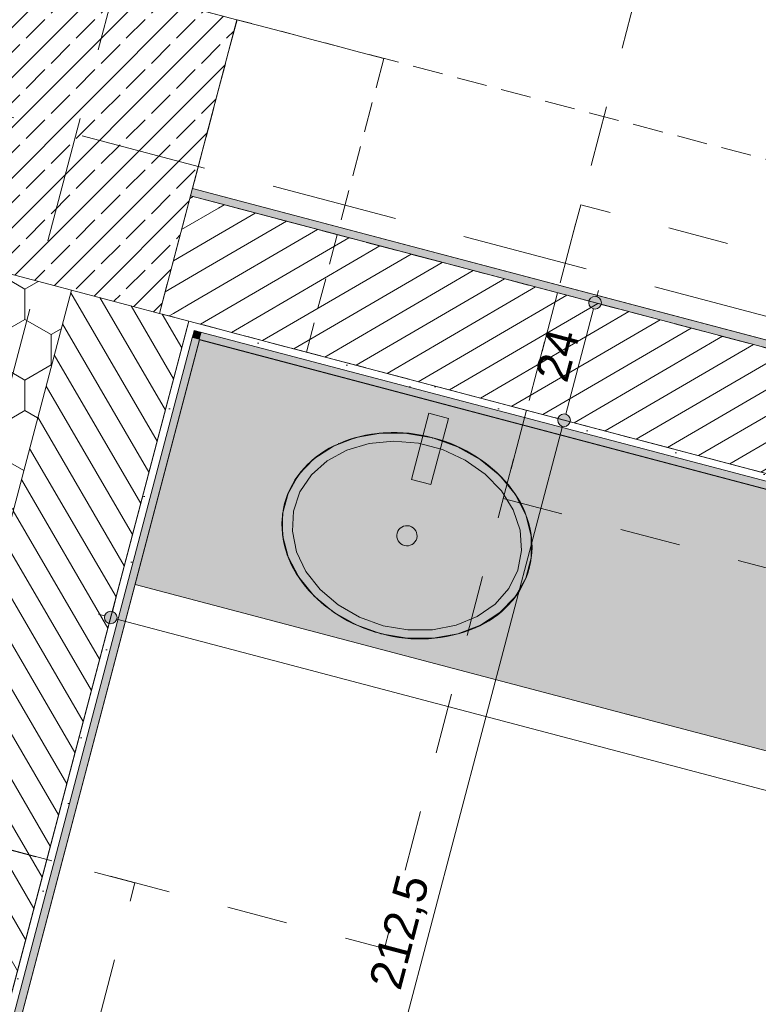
# Model space of a CAD drawing. Header units: millimetres. Extents: x -204291438 to 18864955, y -774833820 to 295284.
# Tile 74 of 87: x 94404 to 95863, y 7917 to 9862. Entities that reach past the tile are written whole.
import ezdxf
from ezdxf.enums import TextEntityAlignment as Align

# ---------------------------------------------------------------- set-up
doc = ezdxf.new("R2010")
doc.units = ezdxf.units.MM
doc.header["$MEASUREMENT"] = 0
for name, pattern in [('Przerywana', [240, 120, -120]), ('Przerywana długa', [390, 250, -140]), ('Przerywana gęsta', [90, 60, -30])]:
    doc.linetypes.add(name, pattern=pattern)
for name, color, linetype in [('210-A Strefy', 7, 'Continuous'), ('213-A Wymiarowanie wewnętrzne', 7, 'Continuous'), ('230-A Ściany wewnętrzne', 7, 'Continuous'), ('231-A Ściany zewnętrzne', 7, 'Continuous'), ('320-W Umeblowanie', 7, 'Continuous'), ('410-K Osie', 7, 'Continuous'), ('430-K Fundamenty', 7, 'Continuous'), ('440-K Słupy', 7, 'Continuous'), ('450-K Belki', 7, 'Continuous'), ('460-K Stropy', 7, 'Continuous')]:
    doc.layers.add(name, color=color, linetype=linetype)
doc.styles.add('STYL_AUTOMATYCZNY_4', font='arial.ttf')
doc.styles.add('STYL_AUTOMATYCZNY_7', font='ARIALN.TTF')
doc.dimstyles.new('STYL_AUTOMATYCZNY__3', dxfattribs={"dimtxt": 64.999998, "dimasz": 47.5, "dimexe": 0.18, "dimexo": 0.0625, "dimgap": 0, "dimtad": 1, "dimdec": 1, "dimlfac": 0.1, "dimzin": 0, "dimdsep": 46, "dimtxsty": 'STYL_AUTOMATYCZNY_4', "dimblk": 'ARROWHEAD_11', "dimblk1": 'ARROWHEAD_11', "dimblk2": 'ARROWHEAD_11', "dimcen": 0.09, "dimclrd": 30, "dimclre": 30, "dimclrt": 30, "dimazin": 0, "dimtfac": 1, "dimtdec": 4, "dimtmove": 0, "dimatfit": 3, "dimfxl": 0, "dimtolj": 1, "dimtzin": 0, "dimarcsym": 0})
pattern_1 = [(0, (0, 0), (0, 86.60254), [0, -50]), (0, (25, 43.3), (0, 86.60254), [0, -50])]
pattern_2 = [(30.218034, (0, 0), (-22.648138, 38.88524), [])]
pattern_3 = [(300.218034, (0, 0), (38.88524, 22.648138), [])]

# ---------------------------------------------------------------- blocks, each defined once
blk = doc.blocks.new('Strop_41_3', base_point=(45672.9, 24385.6))
at = {"layer": '460-K Stropy', "color": 255, "linetype": 'Continuous', "lineweight": 5, "flags": 128}
blk.add_lwpolyline([(89692.3, 11270.4), (94362.4, 10037.9), (94349.7, 9989.7), (94833.2, 9862.1), (94741.3, 9514), (99411.5, 8281.7), (99503.3, 8629.8), (99986.8, 8502.2), (99894.9, 8154.1), (100185, 8077.6), (102660.2, 7424.4), (104574.7, 6919.2), (104666.6, 7267.3), (105150, 7139.7), (105058.2, 6791.7), (109728.3, 5559.3), (109820.2, 5907.4), (110303.6, 5779.8), (110150.6, 5199.7), (125137.5, 1245), (125198.8, 1477.1), (130352.4, 117.2)], dxfattribs=at)
blk = doc.blocks.new('Hala wystawiennicza_0.1_36_3', base_point=(143843, 35181.2))
at = {"layer": '210-A Strefy', "color": 7, "linetype": 'Continuous', "lineweight": 0, "flags": 128}
blk.add_lwpolyline([(89679.6, 11222), (94349.7, 9989.7), (94833.2, 9862.1), (94745.2, 9528.5), (99415.3, 8296.2), (99503.3, 8629.8), (99986.8, 8502.2), (99898.7, 8168.6), (104578.6, 6933.7), (104666.6, 7267.3), (105150, 7139.7), (105062, 6806.2), (109732.1, 5573.8), (109820.2, 5907.4), (110303.6, 5779.8), (110181.2, 5315.7), (114851.3, 4083.4)], dxfattribs=at)
blk = doc.blocks.new('Przedsionek WC-M_0.6c_86_3', base_point=(97022.7, 7660.1))
at = {"layer": '210-A Strefy', "color": 254, "linetype": 'Continuous', "lineweight": 0, "true_color": 0xdfc8bd, "flags": 128}
blk.add_lwpolyline([(94759.3, 9230), (94228.6, 7218.9), (98164, 6180.4), (98694.7, 8191.6)], close=True, dxfattribs=at)
blk = doc.blocks.new('Strop_250_3', base_point=(93576, 4862.4))
at = {"layer": '460-K Stropy', "color": 7, "linetype": 'Continuous', "lineweight": 0, "flags": 128}
blk.add_lwpolyline([(93576, 4862.4), (108843.3, 833.7), (110005.5, 5238), (94738.2, 9266.6)], close=True, dxfattribs=at)
blk = doc.blocks.new('Strop_267_3', base_point=(95839, 10734.3))
at = {"layer": '430-K Fundamenty', "color": 254, "linetype": 'Przerywana', "lineweight": 0, "true_color": 0xcccccc, "flags": 128}
blk.add_lwpolyline([(95839, 10734.3), (93905.2, 11244.6), (93190.8, 8537.3), (95124.6, 8027)], close=True, dxfattribs=at)
blk = doc.blocks.new('Strop_313_3', base_point=(93070.4, 4592.5))
at = {"layer": '430-K Fundamenty', "color": 254, "linetype": 'Przerywana', "lineweight": 0, "true_color": 0xcccccc, "flags": 128}
blk.add_lwpolyline([(93070.4, 4592.5), (155367.9, -11846.3), (156489.3, -7596.7), (155477.4, -7329.8), (155337.1, -7861.5), (155768.8, -7975.5), (155091.2, -10542.5), (153147.9, -10029.8), (153825.3, -7462.6), (153646.5, -7415.4), (154034.3, -5945.7), (152240.7, -5472.4), (152087.6, -6052.6), (153479.9, -6420), (152567.8, -9876.7), (139050.7, -6309.9), (138951.2, -6687), (125163.2, -3048.6), (125262.7, -2671.5), (108341.9, 1793.4), (108242.4, 1416.3), (107649, 1572.9), (93854.6, 5212.9), (94631.5, 8157.1), (94051.4, 8310.2)], close=True, dxfattribs=at)
blk = doc.blocks.new('Strop_314_3', base_point=(95359.3, 8916.6))
at = {"layer": '430-K Fundamenty', "color": 254, "linetype": 'Przerywana', "lineweight": 0, "true_color": 0xcccccc, "flags": 128}
blk.add_lwpolyline([(95359.3, 8916.6), (98579.1, 8066.9), (98732.2, 8647.1), (95512.4, 9496.7)], close=True, dxfattribs=at)
blk = doc.blocks.new('Ściana_316_3', base_point=(94652.6, 9413.3))
at = {"layer": '230-A Ściany wewnętrzne', "linetype": 'Continuous', "lineweight": 0, "true_color": 0x000000}
h = blk.add_hatch(dxfattribs=at)
h.set_pattern_fill('Bloczki_ceramiczne_0003', color=18, style=0, pattern_type=2)
h.set_pattern_definition(pattern_2)
h.paths.add_polyline_path([(94685.9, 9304), (94717.6, 9272.1), (94738, 9266.7), (94799.2, 9498.7), (94741.3, 9514)])
for points in [[(94745.2, 9528.5), (94741.3, 9514), (98899.1, 8416.9), (98902.9, 8431.4)], [(94747.1, 9242.4), (94744.8, 9233.9), (94759.3, 9230)], [(94748.6, 9248.4), (94747.1, 9242.4), (94759.3, 9230), (94763.1, 9244.5)], [(94759.3, 9230), (98830.2, 8155.8), (98834, 8170.3), (94763.1, 9244.5)]]:
    blk.add_hatch(color=18, dxfattribs=at).paths.add_polyline_path(points)
h = blk.add_hatch(dxfattribs=at)
h.set_pattern_fill('Bloczki_ceramiczne_0003', color=18, style=0, pattern_type=2)
h.set_pattern_definition(pattern_2)
h.paths.add_polyline_path([(94738, 9266.7), (98837.8, 8184.8), (98899.1, 8416.9), (94799.2, 9498.7)])
h = blk.add_hatch(dxfattribs=at)
h.set_pattern_fill('Bloczki_ceramiczne_0003', color=18, style=0, pattern_type=2)
h.set_pattern_definition(pattern_2)
h.paths.add_polyline_path([(94685.9, 9304), (94680.1, 9282), (94717.6, 9272.1)])
at = {"layer": '230-A Ściany wewnętrzne', "linetype": 'Continuous', "lineweight": 0}
h = blk.add_hatch(dxfattribs=at)
h.set_pattern_fill('Tynk_0003', color=1, style=0, pattern_type=2)
h.set_pattern_definition(pattern_1)
h.paths.add_polyline_path([(94752.5, 9262.9), (94738, 9266.7), (94734.8, 9254.7), (94738.5, 9251), (94748.6, 9248.4)])
h = blk.add_hatch(dxfattribs=at)
h.set_pattern_fill('Tynk_0003', color=1, style=0, pattern_type=2)
h.set_pattern_definition(pattern_1)
h.paths.add_polyline_path([(94748.6, 9248.4), (98834, 8170.3), (98837.8, 8184.8), (94752.5, 9262.9)])
h = blk.add_hatch(dxfattribs=at)
h.set_pattern_fill('Tynk_0003', color=1, style=0, pattern_type=2)
h.set_pattern_definition(pattern_1)
h.paths.add_polyline_path([(94738.5, 9251), (94734.8, 9254.7), (94734.1, 9252.2)])
at = {"layer": '230-A Ściany wewnętrzne', "color": 7, "linetype": 'Continuous', "lineweight": 0}
for p, q in [((94799.2, 9498.7), (94741.3, 9514)), ((98899.1, 8416.9), (94799.2, 9498.7)), ((94738, 9266.7), (94734.8, 9254.7)), ((94738, 9266.7), (98837.8, 8184.8)), ((94748.6, 9248.4), (94747.1, 9242.4)), ((94748.6, 9248.4), (98834, 8170.3))]:
    blk.add_line(p, q, dxfattribs=at)
at = {"layer": '230-A Ściany wewnętrzne', "color": 7, "linetype": 'Continuous', "lineweight": 0, "flags": 128}
for points in [[(98902.9, 8431.4), (94745.2, 9528.5)], [(94759.3, 9230), (98830.2, 8155.8)]]:
    blk.add_lwpolyline(points, dxfattribs=at)
at = {"layer": '231-A Ściany zewnętrzne', "color": 7, "linetype": 'Continuous', "lineweight": 0}
for p, q in [((94734.8, 9254.7), (94734.1, 9252.2)), ((94747.1, 9242.4), (94744.8, 9233.9))]:
    blk.add_line(p, q, dxfattribs=at)
blk = doc.blocks.new('Ściana_712_3', base_point=(94083.6, 7257.1))
at = {"layer": '231-A Ściany zewnętrzne', "linetype": 'Continuous', "lineweight": 0, "true_color": 0x000000}
h = blk.add_hatch(dxfattribs=at)
h.set_pattern_fill('Styropian_0003', color=18, style=0, pattern_type=2)
h.set_pattern_definition([(90, (0, 0), (-103.92305, 0), [60, -120]), (90, (-51.96, 90), (-103.92305, 0), [60, -120]), (150, (-2e-14, 60), (51.96152, 90), [60, -120]), (150, (-103.92, 60), (51.96152, 90), [60, -120]), (210, (0, 0), (-51.96152, 90), [60, -120]), (210, (-103.92, -4e-14), (-51.96152, 90), [60, -120])])
h.paths.add_polyline_path([(93774.2, 7338.8), (93967.6, 7287.8), (94505.9, 9327.9), (94312.5, 9378.9)])
h = blk.add_hatch(dxfattribs=at)
h.set_pattern_fill('Bloczki_ceramiczne_0003', color=18, style=0, pattern_type=2)
h.set_pattern_definition(pattern_3)
h.paths.add_polyline_path([(94505.9, 9327.9), (93967.6, 7287.8), (94199.6, 7226.5), (94734.8, 9254.7), (94717.6, 9272.1)])
h = blk.add_hatch(dxfattribs=at)
h.set_pattern_fill('Bloczki_ceramiczne_0003', color=18, style=0, pattern_type=2)
h.set_pattern_definition(pattern_3)
h.paths.add_polyline_path([(94738, 9266.7), (94717.6, 9272.1), (94734.8, 9254.7)])
at = {"layer": '231-A Ściany zewnętrzne', "linetype": 'Continuous', "lineweight": 0}
h = blk.add_hatch(dxfattribs=at)
h.set_pattern_fill('Tynk_0003', color=1, style=0, pattern_type=2)
h.set_pattern_definition(pattern_1)
h.paths.add_polyline_path([(94734.1, 9252.2), (94199.6, 7226.5), (94214.1, 7222.7), (94747.1, 9242.4), (94738.5, 9251)])
h = blk.add_hatch(dxfattribs=at)
h.set_pattern_fill('Tynk_0003', color=1, style=0, pattern_type=2)
h.set_pattern_definition(pattern_1)
h.paths.add_polyline_path([(94748.6, 9248.4), (94738.5, 9251), (94747.1, 9242.4)])
at = {"layer": '231-A Ściany zewnętrzne', "linetype": 'Continuous', "lineweight": 0, "true_color": 0x000000}
blk.add_hatch(color=18, dxfattribs=at).paths.add_polyline_path([(94744.8, 9233.9), (94214.1, 7222.7), (94228.6, 7218.9), (94759.3, 9230)])
at = {"layer": '230-A Ściany wewnętrzne', "color": 7, "linetype": 'Continuous', "lineweight": 0}
for p, q in [((94738, 9266.7), (94734.8, 9254.7)), ((94748.6, 9248.4), (94747.1, 9242.4))]:
    blk.add_line(p, q, dxfattribs=at)
at = {"layer": '231-A Ściany zewnętrzne', "color": 7, "linetype": 'Continuous', "lineweight": 0}
for p, q in [((94505.9, 9327.9), (93967.6, 7287.8)), ((94199.6, 7226.5), (94734.1, 9252.2)), ((94734.8, 9254.7), (94734.1, 9252.2)), ((94747.1, 9242.4), (94744.8, 9233.9)), ((94214.1, 7222.7), (94744.8, 9233.9))]:
    blk.add_line(p, q, dxfattribs=at)
at = {"layer": '231-A Ściany zewnętrzne', "color": 7, "linetype": 'Continuous', "lineweight": 0, "flags": 128}
blk.add_lwpolyline([(94228.6, 7218.9), (94759.3, 9230)], dxfattribs=at)
blk = doc.blocks.new('Słup_140_3', base_point=(94514.9, 9635.8))
at = {"layer": '440-K Słupy', "linetype": 'Continuous', "lineweight": 0, "true_color": 0x000000}
h = blk.add_hatch(dxfattribs=at)
h.set_pattern_fill('Beton_zbrojony_0003', color=18, style=0, pattern_type=2)
h.set_pattern_definition([(45, (0, 0), (-49.497475, 49.497475), []), (45, (-24.75, 24.75), (-49.497475, 49.497475), [52.5, -17.5])])
h.paths.add_polyline_path([(94298.6, 9796.2), (94196.6, 9409.5), (94351.4, 9368.7), (94680.1, 9282), (94833.2, 9862.1), (94349.7, 9989.7), (94349.7, 9989.6), (94298.7, 9796.3)])
at = {"layer": '440-K Słupy', "color": 7, "linetype": 'Continuous', "lineweight": 0, "flags": 128}
blk.add_lwpolyline([(94351.4, 9368.7), (94680.1, 9282), (94833.2, 9862.1), (94349.7, 9989.7), (94349.7, 9989.6)], dxfattribs=at)
blk = doc.blocks.new('Blat szafki 27[246]_3', base_point=(94759.3, 9230))
at = {"layer": '320-W Umeblowanie', "linetype": 'Continuous', "lineweight": 0, "true_color": 0xffffff}
blk.add_hatch(color=7, dxfattribs=at).paths.add_polyline_path([(94759.3, 9230), (94631.8, 8746.6), (95618, 8486.3), (95745.6, 8969.8)])
at = {"layer": '320-W Umeblowanie', "color": 254, "linetype": 'Continuous', "lineweight": 0, "true_color": 0xcccccc}
for p, q in [((94759.3, 9230), (95745.6, 8969.8)), ((94631.8, 8746.6), (95618, 8486.3))]:
    blk.add_line(p, q, dxfattribs=at)
blk.add_ellipse((95169.1, 8842.7), major_axis=(-241.7, 63.8), ratio=0.8, dxfattribs=at)
blk = doc.blocks.new('Kran 27[247]_3', base_point=(95226.5, 9060.2))
at = {"layer": '320-W Umeblowanie', "color": 254, "linetype": 'Continuous', "lineweight": 0, "true_color": 0xcccccc, "flags": 128}
blk.add_lwpolyline([(95177.8, 8954.1), (95216.5, 8943.9), (95250.9, 9074.5), (95212.2, 9084.7)], close=True, dxfattribs=at)
blk = doc.blocks.new('Blat szafki 27[248]_3', base_point=(95731.1, 8973.6))
at = {"layer": '320-W Umeblowanie', "linetype": 'Continuous', "lineweight": 0, "true_color": 0xffffff}
blk.add_hatch(color=7, dxfattribs=at).paths.add_polyline_path([(95731.1, 8973.6), (95603.5, 8490.2), (96589.7, 8229.9), (96717.3, 8713.4)])
at = {"layer": '320-W Umeblowanie', "color": 254, "linetype": 'Continuous', "lineweight": 0, "true_color": 0xcccccc}
for p, q in [((95731.1, 8973.6), (96717.3, 8713.4)), ((95603.5, 8490.2), (96589.7, 8229.9))]:
    blk.add_line(p, q, dxfattribs=at)
blk.add_ellipse((96155.3, 8582.4), major_axis=(-241.7, 63.8), ratio=0.8, dxfattribs=at)
blk = doc.blocks.new('Belka_327_3', base_point=(94782.2, 9668.7))
at = {"layer": '450-K Belki', "color": 39, "linetype": 'Przerywana gęsta', "lineweight": 0, "true_color": 0x573938, "flags": 128}
for points in [[(94833.2, 9862.1), (94741.3, 9514)], [(94833.2, 9862.1), (99503.3, 8629.8)], [(94741.3, 9514), (94680.1, 9282)], [(94741.3, 9514), (99411.5, 8281.7)], [(94680.1, 9282), (99350.2, 8049.6)]]:
    blk.add_lwpolyline(points, dxfattribs=at)
blk = doc.blocks.new('Belka_344_3', base_point=(95046.7, 9495.5))
at = {"layer": '450-K Belki', "color": 39, "linetype": 'Przerywana gęsta', "lineweight": 0, "true_color": 0x573938, "flags": 128}
for points in [[(94680.1, 9282), (94833.2, 9862.1)], [(95123.3, 9785.6), (94833.2, 9862.1)], [(94970.2, 9205.4), (95123.3, 9785.6)], [(94970.2, 9205.4), (94680.1, 9282)]]:
    blk.add_lwpolyline(points, dxfattribs=at)
blk = doc.blocks.new('*D5624')
at = {"layer": '213-A Wymiarowanie wewnętrzne', "linetype": 'Continuous', "lineweight": 200}
for points in [[(128856.4, 16963.2), (128857.4, 16958.4), (128860.1, 16954.4), (128864.1, 16951.6), (128868.9, 16950.7), (128873.7, 16951.6), (128877.8, 16954.4), (128880.5, 16958.4), (128881.4, 16963.2), (128880.5, 16968), (128877.8, 16972), (128873.7, 16974.7), (128868.9, 16975.7), (128864.1, 16974.7), (128860.1, 16972), (128857.4, 16968)], [(124889, 1927.8), (124889.9, 1923.1), (124892.6, 1919), (124896.7, 1916.3), (124901.5, 1915.3), (124906.2, 1916.3), (124910.3, 1919), (124913, 1923.1), (124914, 1927.8), (124913, 1932.6), (124910.3, 1936.7), (124906.2, 1939.4), (124901.5, 1940.3), (124896.7, 1939.4), (124892.6, 1936.7), (124889.9, 1932.6)]]:
    blk.add_hatch(color=30, dxfattribs=at).paths.add_polyline_path(points)
at = {"layer": '213-A Wymiarowanie wewnętrzne', "color": 30, "linetype": 'Continuous', "lineweight": 0}
for p, q in [((128823.6, 16975.2), (128856.8, 16966.4)), ((128865.7, 16951.1), (124904.7, 1939.9)), ((128881, 16960), (128914.2, 16951.2)), ((124856.1, 1939.8), (124889.4, 1931)), ((124898.3, 1915.8), (124895.1, 1903.7)), ((124913.6, 1924.7), (124946.8, 1915.9))]:
    blk.add_line(p, q, dxfattribs=at)
for centre in [(128868.9, 16963.2), (124901.5, 1927.8)]:
    blk.add_circle(centre, 12.5, dxfattribs=at)
at = {"layer": '213-A Wymiarowanie wewnętrzne', "color": 30, "lineweight": 200, "insert": (126844.2, 9341), "char_height": 65, "attachment_point": 7, "rotation": 75.218, "style": 'STYL_AUTOMATYCZNY_4'}
blk.add_mtext('\\A1;{\\pql;\\fArial|b0|i0|c238|p0;\\W1.000000;1\xa0555}', dxfattribs=at)
blk = doc.blocks.new('ARROWHEAD_11')
at = {"color": 0, "linetype": 'Continuous', "lineweight": 0}
blk.add_line((0, 0), (-1, 0), dxfattribs=at)
at = {"color": 0, "linetype": 'Continuous', "lineweight": 0, "const_width": 0.25, "flags": 128}
blk.add_lwpolyline([(-0.125, 0, 1), (0.125, 0, 1)], format="xyb", close=True, dxfattribs=at)
blk = doc.blocks.new('*D5629')
at = {"layer": '213-A Wymiarowanie wewnętrzne', "linetype": 'Continuous', "lineweight": 200}
for points in [[(146339.1, 12350), (146340, 12345.2), (146342.7, 12341.1), (146346.8, 12338.4), (146351.6, 12337.5), (146356.3, 12338.4), (146360.4, 12341.1), (146363.1, 12345.2), (146364.1, 12350), (146363.1, 12354.8), (146360.4, 12358.8), (146356.3, 12361.5), (146351.6, 12362.5), (146346.8, 12361.5), (146342.7, 12358.8), (146340, 12354.8)], [(142371.6, -2685.4), (142372.6, -2690.2), (142375.3, -2694.2), (142379.3, -2696.9), (142384.1, -2697.9), (142388.9, -2696.9), (142392.9, -2694.2), (142395.7, -2690.2), (142396.6, -2685.4), (142395.7, -2680.6), (142392.9, -2676.5), (142388.9, -2673.8), (142384.1, -2672.9), (142379.3, -2673.8), (142375.3, -2676.5), (142372.6, -2680.6)]]:
    blk.add_hatch(color=30, dxfattribs=at).paths.add_polyline_path(points)
at = {"layer": '213-A Wymiarowanie wewnętrzne', "color": 30, "linetype": 'Continuous', "lineweight": 0}
for p, q in [((146306.2, 12361.9), (146339.5, 12353.2)), ((146348.4, 12337.9), (142387.3, -2673.3)), ((142338.8, -2673.4), (142372, -2682.2)), ((142380.9, -2697.5), (142377.7, -2709.6)), ((142396.2, -2688.6), (142429.4, -2697.3))]:
    blk.add_line(p, q, dxfattribs=at)
blk.add_circle((142384.1, -2685.4), 12.5, dxfattribs=at)
at = {"layer": '213-A Wymiarowanie wewnętrzne', "color": 30, "lineweight": 200, "insert": (144326.8, 4727.8), "char_height": 65, "attachment_point": 7, "rotation": 75.218, "style": 'STYL_AUTOMATYCZNY_4'}
blk.add_mtext('\\A1;{\\pql;\\fArial|b0|i0|c238|p0;\\W1.000000;1\xa0555}', dxfattribs=at)
blk = doc.blocks.new('*D5895')
at = {"layer": '213-A Wymiarowanie wewnętrzne', "linetype": 'Continuous', "lineweight": 200}
for points in [[(94571.2, 8681.2), (94572.1, 8676.4), (94574.8, 8672.3), (94578.9, 8669.6), (94583.7, 8668.7), (94588.5, 8669.6), (94592.5, 8672.3), (94595.2, 8676.4), (94596.2, 8681.2), (94595.2, 8685.9), (94592.5, 8690), (94588.5, 8692.7), (94583.7, 8693.7), (94578.9, 8692.7), (94574.8, 8690), (94572.1, 8685.9)], [(98550, 7631.2), (98550.9, 7626.5), (98553.7, 7622.4), (98557.7, 7619.7), (98562.5, 7618.7), (98567.3, 7619.7), (98571.3, 7622.4), (98574, 7626.5), (98575, 7631.2), (98574, 7636), (98571.3, 7640.1), (98567.3, 7642.8), (98562.5, 7643.7), (98557.7, 7642.8), (98553.7, 7640.1), (98550.9, 7636)]]:
    blk.add_hatch(color=30, dxfattribs=at).paths.add_polyline_path(points)
at = {"layer": '213-A Wymiarowanie wewnętrzne', "color": 30, "linetype": 'Continuous', "lineweight": 0}
for p, q in [((94586.9, 8693.2), (94595.6, 8726.5)), ((94559.5, 8687.5), (94571.6, 8684.3)), ((94595.8, 8678), (98550.4, 7634.4)), ((94571.7, 8635.8), (94580.5, 8669.1)), ((98565.7, 7643.3), (98574.4, 7676.6)), ((98550.5, 7585.9), (98559.3, 7619.2))]:
    blk.add_line(p, q, dxfattribs=at)
for centre in [(94583.7, 8681.2), (98562.5, 7631.2)]:
    blk.add_circle(centre, 12.5, dxfattribs=at)
at = {"layer": '213-A Wymiarowanie wewnętrzne', "color": 30, "lineweight": 200, "insert": (96471.8, 8196.4), "char_height": 65, "attachment_point": 7, "rotation": 345.218, "style": 'STYL_AUTOMATYCZNY_4'}
blk.add_mtext('\\A1;{\\pql;\\fArial|b0|i0|c238|p0;\\W1.000000;411,5}', dxfattribs=at)
blk = doc.blocks.new('*D6095')
at = {"layer": '213-A Wymiarowanie wewnętrzne', "linetype": 'Continuous', "lineweight": 200}
for points in [[(94950.8, 10355.2), (94951.8, 10350.4), (94954.5, 10346.4), (94958.5, 10343.7), (94963.3, 10342.7), (94968.1, 10343.7), (94972.1, 10346.4), (94974.9, 10350.4), (94975.8, 10355.2), (94974.9, 10360), (94972.1, 10364.1), (94968.1, 10366.8), (94963.3, 10367.7), (94958.5, 10366.8), (94954.5, 10364.1), (94951.8, 10360)], [(99620.9, 9122.9), (99621.9, 9118.1), (99624.6, 9114.1), (99628.7, 9111.3), (99633.4, 9110.4), (99638.2, 9111.3), (99642.3, 9114.1), (99645, 9118.1), (99645.9, 9122.9), (99645, 9127.7), (99642.3, 9131.7), (99638.2, 9134.4), (99633.4, 9135.4), (99628.7, 9134.4), (99624.6, 9131.7), (99621.9, 9127.7)]]:
    blk.add_hatch(color=30, dxfattribs=at).paths.add_polyline_path(points)
at = {"layer": '213-A Wymiarowanie wewnętrzne', "color": 30, "linetype": 'Continuous', "lineweight": 0}
for p, q in [((94975.3, 10400.5), (94966.5, 10367.3)), ((99621.3, 9126.1), (94975.4, 10352)), ((94960.1, 10343.1), (94951.4, 10309.9))]:
    blk.add_line(p, q, dxfattribs=at)
blk.add_circle((94963.3, 10355.2), 12.5, dxfattribs=at)
at = {"layer": '213-A Wymiarowanie wewnętrzne', "color": 30, "lineweight": 200, "insert": (97229.8, 9770.6), "char_height": 65, "attachment_point": 7, "rotation": 345.218, "style": 'STYL_AUTOMATYCZNY_4'}
blk.add_mtext('\\A1;{\\pql;\\fArial|b0|i0|c238|p0;\\W1.000000;483}', dxfattribs=at)
blk = doc.blocks.new('*D6364')
at = {"layer": '213-A Wymiarowanie wewnętrzne', "linetype": 'Continuous', "lineweight": 200}
for points in [[(128856.4, 16963.2), (128857.4, 16958.4), (128860.1, 16954.4), (128864.1, 16951.6), (128868.9, 16950.7), (128873.7, 16951.6), (128877.8, 16954.4), (128880.5, 16958.4), (128881.4, 16963.2), (128880.5, 16968), (128877.8, 16972), (128873.7, 16974.7), (128868.9, 16975.7), (128864.1, 16974.7), (128860.1, 16972), (128857.4, 16968)], [(124889, 1927.8), (124889.9, 1923.1), (124892.6, 1919), (124896.7, 1916.3), (124901.5, 1915.3), (124906.2, 1916.3), (124910.3, 1919), (124913, 1923.1), (124914, 1927.8), (124913, 1932.6), (124910.3, 1936.7), (124906.2, 1939.4), (124901.5, 1940.3), (124896.7, 1939.4), (124892.6, 1936.7), (124889.9, 1932.6)]]:
    blk.add_hatch(color=30, dxfattribs=at).paths.add_polyline_path(points)
at = {"layer": '213-A Wymiarowanie wewnętrzne', "color": 30, "linetype": 'Continuous', "lineweight": 0}
for p, q in [((128823.6, 16975.2), (128856.8, 16966.4)), ((128865.7, 16951.1), (124904.7, 1939.9)), ((128881, 16960), (128914.2, 16951.2)), ((124856.1, 1939.8), (124889.4, 1931)), ((124898.3, 1915.8), (124895.1, 1903.7)), ((124913.6, 1924.7), (124946.8, 1915.9))]:
    blk.add_line(p, q, dxfattribs=at)
for centre in [(128868.9, 16963.2), (124901.5, 1927.8)]:
    blk.add_circle(centre, 12.5, dxfattribs=at)
at = {"layer": '213-A Wymiarowanie wewnętrzne', "color": 30, "lineweight": 200, "insert": (126844.2, 9341), "char_height": 65, "attachment_point": 7, "rotation": 75.218, "style": 'STYL_AUTOMATYCZNY_4'}
blk.add_mtext('\\A1;{\\pql;\\fArial|b0|i0|c238|p0;\\W1.000000;1\xa0555}', dxfattribs=at)
blk = doc.blocks.new('*D6369')
at = {"layer": '213-A Wymiarowanie wewnętrzne', "linetype": 'Continuous', "lineweight": 200}
for points in [[(146339.1, 12350), (146340, 12345.2), (146342.7, 12341.1), (146346.8, 12338.4), (146351.6, 12337.5), (146356.3, 12338.4), (146360.4, 12341.1), (146363.1, 12345.2), (146364.1, 12350), (146363.1, 12354.8), (146360.4, 12358.8), (146356.3, 12361.5), (146351.6, 12362.5), (146346.8, 12361.5), (146342.7, 12358.8), (146340, 12354.8)], [(142371.6, -2685.4), (142372.6, -2690.2), (142375.3, -2694.2), (142379.3, -2696.9), (142384.1, -2697.9), (142388.9, -2696.9), (142392.9, -2694.2), (142395.7, -2690.2), (142396.6, -2685.4), (142395.7, -2680.6), (142392.9, -2676.5), (142388.9, -2673.8), (142384.1, -2672.9), (142379.3, -2673.8), (142375.3, -2676.5), (142372.6, -2680.6)]]:
    blk.add_hatch(color=30, dxfattribs=at).paths.add_polyline_path(points)
at = {"layer": '213-A Wymiarowanie wewnętrzne', "color": 30, "linetype": 'Continuous', "lineweight": 0}
for p, q in [((146306.2, 12361.9), (146339.5, 12353.2)), ((146348.4, 12337.9), (142387.3, -2673.3)), ((142338.8, -2673.4), (142372, -2682.2)), ((142380.9, -2697.5), (142377.7, -2709.6)), ((142396.2, -2688.6), (142429.4, -2697.3))]:
    blk.add_line(p, q, dxfattribs=at)
blk.add_circle((142384.1, -2685.4), 12.5, dxfattribs=at)
at = {"layer": '213-A Wymiarowanie wewnętrzne', "color": 30, "lineweight": 200, "insert": (144326.8, 4727.8), "char_height": 65, "attachment_point": 7, "rotation": 75.218, "style": 'STYL_AUTOMATYCZNY_4'}
blk.add_mtext('\\A1;{\\pql;\\fArial|b0|i0|c238|p0;\\W1.000000;1\xa0555}', dxfattribs=at)
blk = doc.blocks.new('*D6904')
at = {"layer": '213-A Wymiarowanie wewnętrzne', "linetype": 'Continuous', "lineweight": 200}
for points in [[(95467.1, 9071), (95468.1, 9066.2), (95470.8, 9062.1), (95474.9, 9059.4), (95479.6, 9058.5), (95484.4, 9059.4), (95488.5, 9062.1), (95491.2, 9066.2), (95492.1, 9071), (95491.2, 9075.8), (95488.5, 9079.8), (95484.4, 9082.5), (95479.6, 9083.5), (95474.9, 9082.5), (95470.8, 9079.8), (95468.1, 9075.8)], [(94925, 7016.3), (94925.9, 7011.5), (94928.6, 7007.5), (94932.7, 7004.8), (94937.5, 7003.8), (94942.2, 7004.8), (94946.3, 7007.5), (94949, 7011.5), (94950, 7016.3), (94949, 7021.1), (94946.3, 7025.1), (94942.2, 7027.9), (94937.5, 7028.8), (94932.7, 7027.9), (94928.6, 7025.1), (94925.9, 7021.1)]]:
    blk.add_hatch(color=30, dxfattribs=at).paths.add_polyline_path(points)
at = {"layer": '213-A Wymiarowanie wewnętrzne', "color": 30, "linetype": 'Continuous', "lineweight": 0}
for p, q in [((94940.7, 7028.4), (95476.5, 9058.9)), ((94925.4, 7019.5), (94892.1, 7028.3))]:
    blk.add_line(p, q, dxfattribs=at)
blk.add_circle((95479.6, 9071), 12.5, dxfattribs=at)
at = {"layer": '213-A Wymiarowanie wewnętrzne', "color": 30, "lineweight": 200, "insert": (95167.5, 7939.1), "char_height": 65, "attachment_point": 7, "rotation": 75.218, "style": 'STYL_AUTOMATYCZNY_4'}
blk.add_mtext('\\A1;{\\pql;\\fArial|b0|i0|c238|p0;\\W1.000000;212,5}', dxfattribs=at)
blk = doc.blocks.new('*D6905')
at = {"layer": '213-A Wymiarowanie wewnętrzne', "linetype": 'Continuous', "lineweight": 200}
for points in [[(95528.4, 9303), (95529.3, 9298.3), (95532, 9294.2), (95536.1, 9291.5), (95540.9, 9290.5), (95545.7, 9291.5), (95549.7, 9294.2), (95552.4, 9298.3), (95553.4, 9303), (95552.4, 9307.8), (95549.7, 9311.9), (95545.7, 9314.6), (95540.9, 9315.5), (95536.1, 9314.6), (95532, 9311.9), (95529.3, 9307.8)], [(95467.1, 9071), (95468.1, 9066.2), (95470.8, 9062.1), (95474.9, 9059.4), (95479.6, 9058.5), (95484.4, 9059.4), (95488.5, 9062.1), (95491.2, 9066.2), (95492.1, 9071), (95491.2, 9075.8), (95488.5, 9079.8), (95484.4, 9082.5), (95479.6, 9083.5), (95474.9, 9082.5), (95470.8, 9079.8), (95468.1, 9075.8)]]:
    blk.add_hatch(color=30, dxfattribs=at).paths.add_polyline_path(points)
at = {"layer": '213-A Wymiarowanie wewnętrzne', "color": 30, "linetype": 'Continuous', "lineweight": 0}
for p, q in [((95544.1, 9315.1), (95547.3, 9327.2)), ((95528.8, 9306.2), (95495.6, 9315)), ((95586.2, 9291.1), (95553, 9299.8)), ((95482.8, 9083.1), (95537.7, 9290.9)), ((95467.6, 9074.2), (95434.3, 9082.9)), ((95525, 9059), (95491.7, 9067.8))]:
    blk.add_line(p, q, dxfattribs=at)
blk.add_circle((95540.9, 9303), 12.5, dxfattribs=at)
at = {"layer": '213-A Wymiarowanie wewnętrzne', "color": 30, "lineweight": 200, "insert": (95485, 9142.4), "char_height": 65, "attachment_point": 7, "rotation": 75.218, "style": 'STYL_AUTOMATYCZNY_4'}
blk.add_mtext('\\A1;{\\pql;\\fArial|b0|i0|c238|p0;\\W1.000000;24}', dxfattribs=at)
blk = doc.blocks.new('Standardowy znacznik osi[739]_3', base_point=(114990.6, 87232.1))
at = {"layer": '410-K Osie', "color": 5, "linetype": 'Przerywana długa', "lineweight": 0}
blk.add_line((114225.2, 84331.4), (93199.1, 4649.3), dxfattribs=at)
at = {"layer": '410-K Osie', "color": 7, "lineweight": 0, "style": 'STYL_AUTOMATYCZNY_7'}
for tag, p in [('AC_MarkerText_1_0', (115043.5, 87401.7)), ('AC_MarkerText_1_1', (92422.8, 1676.5))]:
    blk.add_attdef(tag, text='', height=100, rotation=345.218, dxfattribs=at).set_placement(p, align=Align.TOP_CENTER)
blk = doc.blocks.new('Standardowy znacznik osi[748]_3', base_point=(14699.6, 30697))
at = {"layer": '410-K Osie', "color": 5, "linetype": 'Przerywana długa', "lineweight": 0}
blk.add_line((17600.4, 29931.6), (181485.5, -13313.5), dxfattribs=at)
at = {"layer": '410-K Osie', "color": 7, "lineweight": 0, "style": 'STYL_AUTOMATYCZNY_7'}
for tag, p in [('AC_MarkerText_1_0', (14599.8, 30777.3)), ('AC_MarkerText_1_1', (184528, -14062.5))]:
    blk.add_attdef(tag, text='', height=100, rotation=345.218, dxfattribs=at).set_placement(p, align=Align.TOP_CENTER)
blk = doc.blocks.new('Umywalka variform[1024]_3', base_point=(95461.8, 8972.3))
at = {"layer": '320-W Umeblowanie', "color": 254, "linetype": 'Continuous', "lineweight": 0, "true_color": 0xcccccc}
for p, q in [((95117.3, 9045.2), (95068.2, 9036.6)), ((95168.7, 9045), (95117.3, 9045.2)), ((95220.1, 9036), (95168.7, 9045)), ((95068.2, 9036.6), (95023.6, 9019.4)), ((95094.7, 9025), (95050.4, 9011.9)), ((95142.6, 9029.7), (95094.7, 9025)), ((95191.6, 9025.6), (95142.6, 9029.7)), ((95239.6, 9012.9), (95191.6, 9025.6)), ((95269.2, 9018.5), (95220.1, 9036)), ((95023.6, 9019.4), (94985.2, 8994.6)), ((95050.4, 9011.9), (95011.6, 8990.8)), ((95284.4, 8992.3), (95239.6, 9012.9)), ((95314, 8993.3), (95269.2, 9018.5)), ((94985.2, 8994.6), (94954.9, 8963.1)), ((95011.6, 8990.8), (94980.1, 8962.8)), ((95323.7, 8964.6), (95284.4, 8992.3)), ((95352.4, 8961.6), (95314, 8993.3)), ((94954.9, 8963.1), (94934, 8926.3)), ((94980.1, 8962.8), (94957.5, 8929.2)), ((95355.8, 8931.3), (95323.7, 8964.6)), ((95382.8, 8924.6), (95352.4, 8961.6)), ((94957.5, 8929.2), (94944.8, 8891.6)), ((95379.1, 8893.8), (95355.8, 8931.3)), ((94934, 8926.3), (94923.3, 8885.9)), ((95403.9, 8884.1), (95382.8, 8924.6)), ((94944.8, 8891.6), (94942.6, 8851.6)), ((95392.7, 8854), (95379.1, 8893.8)), ((94923.3, 8885.9), (94923.4, 8843.6)), ((95414.7, 8841.7), (95403.9, 8884.1)), ((94942.6, 8851.6), (94950.9, 8811.2)), ((95395.7, 8813.6), (95392.7, 8854)), ((94923.4, 8843.6), (94934.2, 8801.2)), ((95414.8, 8799.4), (95414.7, 8841.7)), ((94950.9, 8811.2), (94969.5, 8772.3)), ((95388.2, 8774.5), (95395.7, 8813.6)), ((94934.2, 8801.2), (94955.3, 8760.7)), ((95404.1, 8759), (95414.8, 8799.4)), ((94969.5, 8772.3), (94997.4, 8736.7)), ((95370.5, 8738.7), (95388.2, 8774.5)), ((94955.3, 8760.7), (94985.7, 8723.7)), ((95383.2, 8722.3), (95404.1, 8759)), ((94997.4, 8736.7), (95033.3, 8706.1)), ((95343.3, 8707.7), (95370.5, 8738.7)), ((94985.7, 8723.7), (95024.1, 8692)), ((95352.9, 8690.8), (95383.2, 8722.3)), ((95033.3, 8706.1), (95075.6, 8681.8)), ((95307.9, 8683), (95343.3, 8707.7)), ((95024.1, 8692), (95068.9, 8666.8)), ((95075.6, 8681.8), (95122.2, 8665.1)), ((95266.1, 8665.8), (95307.9, 8683)), ((95314.6, 8665.9), (95352.9, 8690.8)), ((95068.9, 8666.8), (95118, 8649.3)), ((95122.2, 8665.1), (95171, 8656.6)), ((95171, 8656.6), (95219.8, 8656.9)), ((95219.8, 8656.9), (95266.1, 8665.8)), ((95269.9, 8648.8), (95314.6, 8665.9)), ((95118, 8649.3), (95169.4, 8640.3)), ((95169.4, 8640.3), (95220.8, 8640.1)), ((95220.8, 8640.1), (95269.9, 8648.8))]:
    blk.add_line(p, q, dxfattribs=at)
for centre, major_axis, start_param, end_param in [((95143.6, 8765.4), (-272, 71.8), 4.695002, 5.369743), ((95153, 8762.9), (-272, 71.8), 4.055035, 4.729776), ((95103.6, 8854.3), (-177.7, 46.9), 5.357398, 6.253453), ((95231.7, 8820.5), (-177.7, 46.9), 3.171325, 4.06738), ((95106.4, 8864.9), (-177.7, 46.9), 0.029732, 0.925788), ((95234.5, 8831), (-177.7, 46.9), 2.215805, 3.11186), ((95185.1, 8922.5), (-272, 71.8), 0.913443, 1.588184), ((95194.5, 8920), (-272, 71.8), 1.553409, 2.22815)]:
    blk.add_ellipse(centre, major_axis=major_axis, ratio=0.999788, start_param=start_param, end_param=end_param, dxfattribs=at)
blk.add_ellipse((95169.1, 8842.7), major_axis=(-19.3, 5.1), ratio=0.999788, dxfattribs=at)
for p in [(95220.1, 9036), (95034.2, 9024.5), (95376.1, 8934.3), (94927.3, 8906.5), (95410.8, 8778.9), (94962, 8751.1), (95303.9, 8660.9), (95118, 8649.3)]:
    blk.add_point(p, dxfattribs=at)

msp = doc.modelspace()

# ---------------------------------------------------------------- linework, layer by layer
at = {"layer": '210-A Strefy', "color": 252, "linetype": 'Continuous', "lineweight": 0, "flags": 128}
msp.add_lwpolyline([(89679.58, 11222), (94349.7, 9989.68), (94833.19, 9862.1), (94745.17, 9528.52), (99415.29, 8296.19), (99503.31, 8629.77), (99986.77, 8502.2), (99898.74, 8168.62), (104578.56, 6933.73), (104666.58, 7267.31), (105150.03, 7139.74), (105062.01, 6806.16), (109732.13, 5573.83), (109820.16, 5907.42), (110303.65, 5779.83), (110181.18, 5315.72), (114851.31, 4083.39)], dxfattribs=at)
msp.add_lwpolyline([(94759.32, 9230.02), (94228.58, 7218.88), (98164.03, 6180.41), (98694.73, 8191.57)], close=True, dxfattribs=at)

# ---------------------------------------------------------------- block references
at = {"layer": '210-A Strefy', "color": 7, "linetype": 'Continuous', "lineweight": 0}
for name, p in [('Hala wystawiennicza_0.1_36_3', (143842.96, 35181.2)), ('Przedsionek WC-M_0.6c_86_3', (97022.71, 7660.12))]:
    msp.add_blockref(name, p, dxfattribs=at)
at = {"layer": '230-A Ściany wewnętrzne', "color": 7, "lineweight": 0}
msp.add_blockref('Ściana_316_3', (94652.56, 9413.33), dxfattribs=at)
at = {"layer": '231-A Ściany zewnętrzne', "color": 7, "lineweight": 0}
msp.add_blockref('Ściana_712_3', (94083.59, 7257.13), dxfattribs=at)
at = {"layer": '320-W Umeblowanie', "color": 254, "linetype": 'Continuous', "lineweight": 0, "true_color": 0xcccccc}
for name, p in [('Blat szafki 27[246]_3', (94759.32, 9230.02)), ('Kran 27[247]_3', (95226.46, 9060.22)), ('Umywalka variform[1024]_3', (95461.8, 8972.26)), ('Blat szafki 27[248]_3', (95731.06, 8973.61))]:
    msp.add_blockref(name, p, dxfattribs=at)
at = {"layer": '410-K Osie', "color": 5, "linetype": 'Continuous', "lineweight": 0}
for name, p in [('Standardowy znacznik osi[739]_3', (114990.6, 87232.11)), ('Standardowy znacznik osi[748]_3', (14699.64, 30697.04))]:
    msp.add_blockref(name, p, dxfattribs=at)
at = {"layer": '430-K Fundamenty', "color": 254, "linetype": 'Przerywana', "lineweight": 0, "true_color": 0xcccccc}
for name, p in [('Strop_267_3', (95839, 10734.34)), ('Strop_314_3', (95359.34, 8916.56)), ('Strop_313_3', (93070.35, 4592.46))]:
    msp.add_blockref(name, p, dxfattribs=at)
at = {"layer": '440-K Słupy', "color": 7, "lineweight": 0}
msp.add_blockref('Słup_140_3', (94514.9, 9635.82), dxfattribs=at)
at = {"layer": '450-K Belki', "color": 39, "lineweight": 0, "true_color": 0x573938}
for name, p in [('Belka_327_3', (94782.16, 9668.72)), ('Belka_344_3', (95046.72, 9495.48))]:
    msp.add_blockref(name, p, dxfattribs=at)
at = {"layer": '460-K Stropy', "color": 255, "linetype": 'Continuous', "lineweight": 5}
msp.add_blockref('Strop_41_3', (45672.89, 24385.6), dxfattribs=at)
at = {"layer": '460-K Stropy', "color": 7, "linetype": 'Continuous', "lineweight": 0}
msp.add_blockref('Strop_250_3', (93576, 4862.38), dxfattribs=at)

# ---------------------------------------------------------------- dimensions: what is measured, and where the dimension line sits
at = {"layer": '213-A Wymiarowanie wewnętrzne', "color": 30, "linetype": 'Continuous', "lineweight": 200}
for base, p1, p2, angle, picture, middle, turn in [((124901.47, 1927.84), (51809.1, 37297.33), (47938.32, 22236.47), 255.21803, '*D5624', (126841.19, 9457.09), 75.21803), ((142384.1, -2685.39), (51809.1, 37297.33), (47938.32, 22236.47), 255.21803, '*D5629', (144323.82, 4843.87), 75.21803), ((124901.47, 1927.84), (51809.1, 37297.33), (47938.32, 22236.47), 255.21803, '*D6364', (126841.19, 9457.09), 75.21803), ((142384.1, -2685.39), (51809.1, 37297.33), (47938.32, 22236.47), 255.21803, '*D6369', (144323.82, 4843.87), 75.21803), ((94963.31, 10355.22), (99503.31, 8629.77), (94833.19, 9862.1), 165.21803, '*D6095', (97309.82, 9783.09), 345.21803), ((95540.88, 9303.03), (96787.91, 8725.76), (96733.11, 8988.43), 75.21803, '*D6905', (95466.24, 9198.51), 75.21803), ((98562.49, 7631.25), (94738.75, 9268.8), (98444.55, 7184.31), 345.21803, '*D5895', (96585.32, 8200.03), 345.21803), ((95479.64, 9070.98), (96197.44, 6683.83), (96787.91, 8725.76), 75.21803, '*D6904', (95163.88, 8052.68), 75.21803)]:
    dim = msp.add_linear_dim(base=base, p1=p1, p2=p2, angle=angle, dimstyle='STYL_AUTOMATYCZNY__3', dxfattribs=at)
    dim.commit()
    dim.dimension.update_dxf_attribs({"geometry": picture, "text_midpoint": middle, "dimtype": 160, "text_rotation": turn})

doc.saveas('drawing.dxf')
